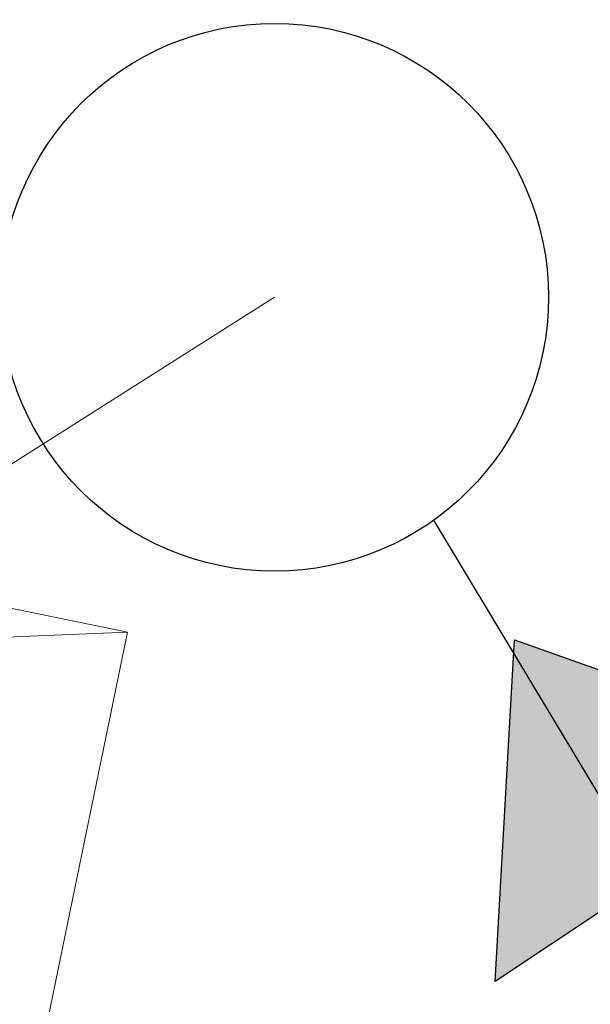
# Model space of a CAD drawing. Header units: metres. Extents: x -94 to 293, y -795 to -637.
# Tile 8 of 48: x 30.33 to 31.37, y -706.46 to -704.66. Entities that reach past the tile are written whole.
import ezdxf
from ezdxf.lldxf.tags import DXFTag
from ezdxf.xclip import XClip

# ---------------------------------------------------------------- set-up
doc = ezdxf.new("R2010")
doc.units = ezdxf.units.M
doc.header["$MEASUREMENT"] = 0
doc.header["$XCLIPFRAME"] = 0
doc.layers.add('IS_Węzeł_sieci_kanalizacyjnej_-_opisy', color=7, linetype='Continuous')
doc.layers.add('PZT MDCP', color=7, linetype='Continuous')
doc.layers.add('Mapa Poniatowa - do zatwierdzenia (3)_39_0_Nr_pióra__1', color=7, linetype='Continuous', lineweight=13)
doc.layers.add('PZT_Nr_pióra__1', color=7, linetype='Continuous', lineweight=13)
tags = doc.linetypes.add('SOLID', pattern=[10, 10, 0]).pattern_tags.tags
tags[6:7] = [DXFTag(74, 4), DXFTag(75, 0), DXFTag(340, '0'), DXFTag(46, 0.0), DXFTag(50, 0.0), DXFTag(44, 0.0), DXFTag(45, 0.0)]
tags[4:5] = [DXFTag(74, 4), DXFTag(75, 0), DXFTag(340, '0'), DXFTag(46, 0.0), DXFTag(50, 0.0), DXFTag(44, 0.0), DXFTag(45, 0.0)]
picture_1 = doc.add_image_def('image1.tif', size_in_pixel=(3509, 6496))

# ---------------------------------------------------------------- blocks, each defined once
blk = doc.blocks.new('Rysunek_1_39', base_point=(43.8985, -710.766))
at = {"layer": 'Mapa Poniatowa - do zatwierdzenia (3)_39_0_Nr_pióra__1'}
image = blk.add_image(picture_1, insert=(-93.5966, -636.5063), size_in_units=(148.5194, 274.9903), rotation=-90, dxfattribs=at)
image.set_boundary_path([(-0.5, -0.5), (3508.5, 6495.5)])

msp = doc.modelspace()

# ---------------------------------------------------------------- hatches: boundary and pattern name
at = {"lineweight": 30}
msp.add_hatch(color=32, dxfattribs=at).paths.add_polyline_path([(31.2322, -705.7953), (31.1971, -706.4193), (31.8214, -706.0038)])

# ---------------------------------------------------------------- linework, layer by layer
at = {"color": 32, "lineweight": 30}
msp.add_line((31.5723, -706.3882), (31.0851, -705.5767), dxfattribs=at)
msp.add_lwpolyline([(31.1971, -706.4193), (31.2322, -705.7953), (31.8214, -706.0038), (31.1971, -706.4193)], dxfattribs=at)
msp.add_circle((30.7943, -705.17), 0.5, dxfattribs=at)
at = {"layer": 'IS_Węzeł_sieci_kanalizacyjnej_-_opisy', "linetype": 'SOLID', "lineweight": 20, "ltscale": 10}
msp.add_line((10.3242, -718.1477), (30.7943, -705.17), dxfattribs=at)
at = {"layer": 'PZT_Nr_pióra__1', "linetype": 'Continuous'}
msp.add_line((30.5257, -705.7811), (26.4063, -705.9557), dxfattribs=at)
at = {"layer": 'PZT_Nr_pióra__1', "linetype": 'Continuous', "flags": 128}
msp.add_lwpolyline([(30.5257, -705.7811), (26.6075, -704.9762), (26.4063, -705.9557), (30.3245, -706.7606)], close=True, dxfattribs=at)

# ---------------------------------------------------------------- block references
at = {"layer": 'PZT MDCP', "linetype": 'Continuous'}
ref = msp.add_blockref('Rysunek_1_39', (43.8985, -710.766), dxfattribs=at)
XClip(ref).set_block_clipping_path([(-93.5966232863, -785.025747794), (181.3936544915, -636.5063033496)])

doc.saveas('drawing.dxf')
